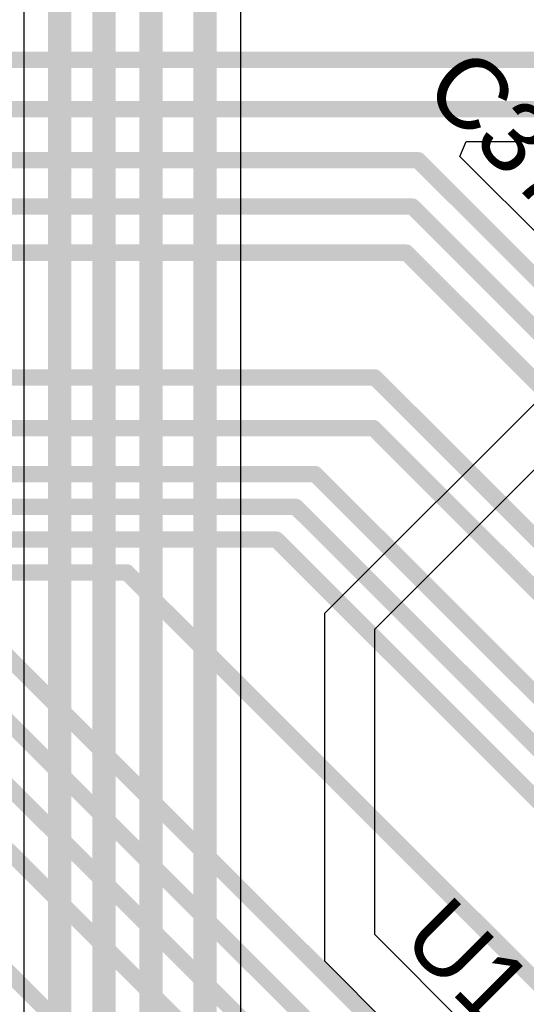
# Model space of a CAD drawing. Header units: inches. Extents: x 0 to 12.2, y 0 to 7.
# Tile 72 of 154: x 1.536 to 1.752, y 2.34 to 2.761. Entities that reach past the tile are written whole.
import ezdxf

# ---------------------------------------------------------------- set-up
doc = ezdxf.new("R2010")
doc.units = ezdxf.units.IN
doc.header["$MEASUREMENT"] = 0
for name, color, linetype in [('Bottom Layer', 5, 'Continuous'), ('Layer 2', 76, 'Continuous'), ('Top Layer', 1, 'Continuous'), ('Top Overlay', 2, 'Continuous')]:
    doc.layers.add(name, color=color, linetype=linetype)
doc.styles.add('Arial', font='txt', dxfattribs={"height": 0.2})

msp = doc.modelspace()

# ---------------------------------------------------------------- linework, layer by layer
at = {"layer": 'Bottom Layer'}
for p, q in [((1.53771, 2.90209), (1.53771, 2.194)), ((1.63029, 2.27424), (1.63029, 2.806))]:
    msp.add_line(p, q, dxfattribs=at)
at = {"layer": 'Bottom Layer', "const_width": 0.01}
for points in [[(1.553, 2.194), (1.553, 2.90209)], [(1.5719, 2.2311), (1.5719, 2.85343)], [(1.592, 2.244), (1.592, 2.82895)], [(1.615, 2.27424), (1.615, 2.806)]]:
    msp.add_lwpolyline(points, dxfattribs=at)
at = {"layer": 'Layer 2'}
for p, q in [((1.81114, 2.65249), (1.666, 2.50735)), ((1.6875, 2.50071), (1.82316, 2.63637)), ((1.666, 2.50735), (1.666, 2.35877)), ((1.6875, 2.37005), (1.6875, 2.50071)), ((1.96129, 2.09625), (1.6875, 2.37005)), ((1.666, 2.35877), (1.90457, 2.12021))]:
    msp.add_line(p, q, dxfattribs=at)
at = {"layer": 'Top Layer'}
for p, q in [((1.72392, 2.70275), (1.7266, 2.70922)), ((1.7266, 2.70922), (1.76759, 2.70922)), ((1.82015, 2.60652), (1.72392, 2.70275))]:
    msp.add_line(p, q, dxfattribs=at)
at = {"layer": 'Top Layer', "const_width": 0.007}
for points in [[(0.45275, 2.7441), (1.77445, 2.7441)], [(0.4345, 2.72298), (1.77329, 2.72298)], [(0.41698, 2.70113), (1.70607, 2.70113)], [(1.70607, 2.70113), (1.89334, 2.51386)], [(0.39739, 2.68135), (1.70357, 2.68135)], [(1.70357, 2.68135), (1.8822, 2.50272)], [(0.37775, 2.66162), (1.70104, 2.66162)], [(1.70104, 2.66162), (1.87107, 2.49159)], [(0.12795, 2.60827), (1.68757, 2.60827)], [(1.68757, 2.60827), (1.83766, 2.45818)], [(0.35433, 2.58662), (1.68695, 2.58662)], [(1.68695, 2.58662), (1.82652, 2.44704)], [(0.33464, 2.56693), (1.66208, 2.56693)], [(1.66208, 2.56693), (1.80425, 2.42477)], [(0.30928, 2.55293), (1.65381, 2.55293)], [(1.65381, 2.55293), (1.79311, 2.41363)], [(0.28391, 2.53893), (1.64554, 2.53893)], [(1.64554, 2.53893), (1.78197, 2.40249)], [(0.25854, 2.52493), (1.58161, 2.52493)], [(1.58161, 2.52493), (1.78197, 2.32457)], [(1.50984, 2.50984), (1.73435, 2.28533)], [(1.50394, 2.48819), (1.72121, 2.27091)], [(1.50193, 2.46264), (1.70766, 2.25691)], [(1.49012, 2.44689), (1.6941, 2.24291)], [(1.45761, 2.42739), (1.70516, 2.17984)]]:
    msp.add_lwpolyline(points, dxfattribs=at)
at = {"layer": 'Top Layer', "const_width": 0.0035}
for points in [[(1.70432, 2.70113, 1), (1.70782, 2.70113, 1)], [(1.70432, 2.70113, 1), (1.70782, 2.70113, 1)], [(1.70182, 2.68135, 1), (1.70532, 2.68135, 1)], [(1.70182, 2.68135, 1), (1.70532, 2.68135, 1)], [(1.69929, 2.66162, 1), (1.70279, 2.66162, 1)], [(1.69929, 2.66162, 1), (1.70279, 2.66162, 1)], [(1.68582, 2.60827, 1), (1.68932, 2.60827, 1)], [(1.68582, 2.60827, 1), (1.68932, 2.60827, 1)], [(1.6852, 2.58662, 1), (1.6887, 2.58662, 1)], [(1.6852, 2.58662, 1), (1.6887, 2.58662, 1)], [(1.66033, 2.56693, 1), (1.66383, 2.56693, 1)], [(1.66033, 2.56693, 1), (1.66383, 2.56693, 1)], [(1.65206, 2.55293, 1), (1.65556, 2.55293, 1)], [(1.65206, 2.55293, 1), (1.65556, 2.55293, 1)], [(1.64379, 2.53893, 1), (1.64729, 2.53893, 1)], [(1.64379, 2.53893, 1), (1.64729, 2.53893, 1)], [(1.57986, 2.52493, 1), (1.58336, 2.52493, 1)], [(1.57986, 2.52493, 1), (1.58336, 2.52493, 1)]]:
    msp.add_lwpolyline(points, format="xyb", close=True, dxfattribs=at)

# ---------------------------------------------------------------- texts
at = {"layer": 'Top Overlay', "style": 'Arial'}
for s, p in [('C37', (1.70733, 2.73023)), ('U1', (1.69809, 2.36692))]:
    msp.add_text(s, height=0.03, rotation=315, dxfattribs=at).set_placement(p)

doc.saveas('drawing.dxf')
